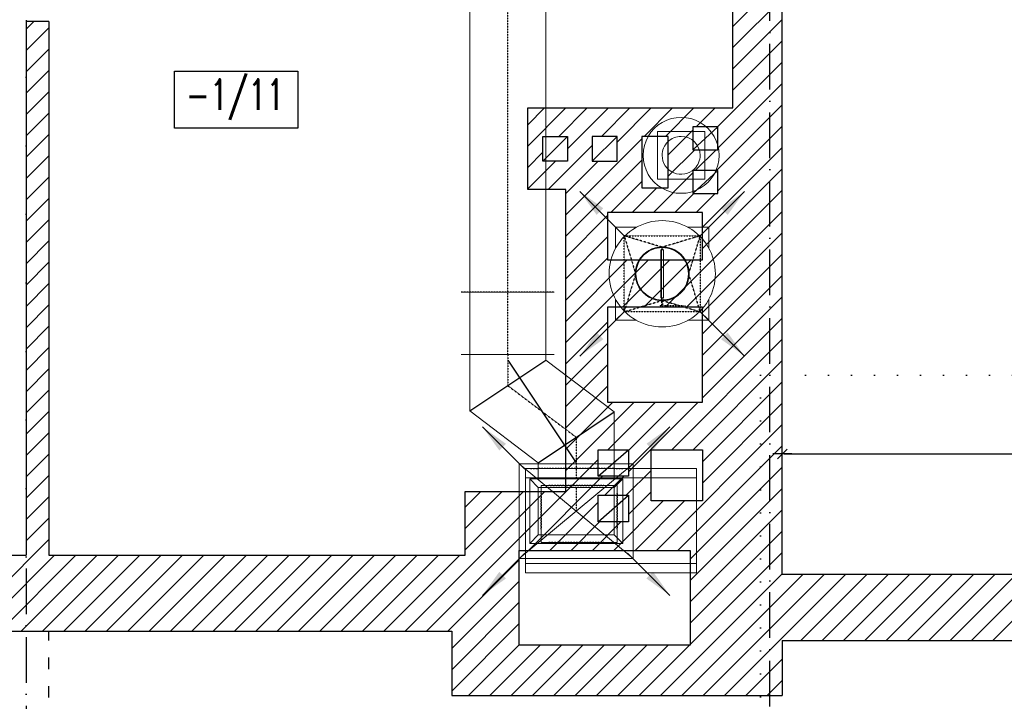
# Model space of a CAD drawing. Header units: millimetres. Extents: x 167273 to 188273, y -125105 to -88145.
# Tile 180 of 210: x 171547 to 172065, y -91840 to -91481. Entities that reach past the tile are written whole.
import ezdxf

# ---------------------------------------------------------------- set-up
doc = ezdxf.new("R2010")
doc.units = ezdxf.units.MM
for name, pattern in [('ACAD_ISO03W100', [30, 12, -18]), ('ACAD_ISO07W100', [3, 0, -3]), ('ACAD_ISO10W100', [18, 12, -3, 0, -3]), ('PW-WM-SZKOŁA PLASTYCZNA 2018-05-30KN wentylacja kuchni$0$DASHED', [0.75, 0.5, -0.25]), ('PW-WM-SZKOŁA PLASTYCZNA 2018-05-30KN wentylacja kuchni$0$WENT_3', [1.6, 0.5, -0.5, 0.1, -0.5])]:
    doc.linetypes.add(name, pattern=pattern)
for name, color, linetype in [('a-op_text', 9, 'Continuous'), ('a-osie', 1, 'ACAD_ISO10W100'), ('a-poziomy', 9, 'Continuous'), ('a-wymiary', 9, 'Continuous'), ('b-przerywana1', 9, 'ACAD_ISO03W100'), ('b-widokowa', 7, 'Continuous'), ('b-ściany', 2, 'Continuous'), ('h-hatch', 8, 'Continuous')]:
    doc.layers.add(name, color=color, linetype=linetype)
for name, color, linetype, lineweight in [('PW-WM-SZKOŁA PLASTYCZNA 2018-05-30KN wentylacja kuchni$0$_WENT-KONSTRUKCJA', 251, 'Continuous', 5), ('PW-WM-SZKOŁA PLASTYCZNA 2018-05-30KN wentylacja kuchni$0$_WENT-WYMIARY', 251, 'Continuous', 5), ('PW-WM-SZKOŁA PLASTYCZNA 2018-05-30KN wentylacja kuchni$0$FLUID-W-1', 251, 'Continuous', 5), ('PW-WM-SZKOŁA PLASTYCZNA 2018-05-30KN wentylacja kuchni$0$FLUID-W-O', 251, 'Continuous', 5), ('PW-WM-SZKOŁA PLASTYCZNA 2018-05-30KN wentylacja kuchni$0$FLUID-W-O-120-ARRGR', 251, 'Continuous', 5), ('PW-WM-SZKOŁA PLASTYCZNA 2018-05-30KN wentylacja kuchni$0$FLUID-W-O-HID', 251, 'Continuous', 5), ('PW-WM-SZKOŁA PLASTYCZNA 2018-05-30KN wentylacja kuchni$0$FLUID-WY-2', 251, 'Continuous', 5), ('PW-WM-SZKOŁA PLASTYCZNA 2018-05-30KN wentylacja kuchni$0$FLUID-WY-2-120-ARRGR', 251, 'Continuous', 5), ('PW-WM-SZKOŁA PLASTYCZNA 2018-05-30KN wentylacja kuchni$0$FLUID-WY-2-HID', 251, 'Continuous', 5), ('PW-WM-SZKOŁA PLASTYCZNA 2018-05-30KN wentylacja kuchni$0$FLUID-WY-2-SYM', 251, 'Continuous', 5)]:
    doc.layers.add(name, color=color, linetype=linetype, lineweight=lineweight)
doc.styles.add('PPAB_100', font='romans.shx', dxfattribs={"width": 0.7, "height": 12})
doc.styles.add('PW-WM-SZKOŁA PLASTYCZNA 2018-05-30KN wentylacja kuchni$0$FDBES', font='simplex.shx')
doc.dimstyles.new('newPPAB_100', dxfattribs={"dimscale": 0, "dimtxt": 16, "dimasz": 1, "dimexe": 10, "dimexo": 10, "dimgap": 5, "dimtad": 1, "dimdec": 0, "dimzin": 0, "dimdsep": 46, "dimtxsty": 'PPAB_100', "dimblk": 'tick_50', "dimcen": 0.09, "dimdle": 5, "dimse1": 1, "dimse2": 1, "dimclrd": 9, "dimclre": 9, "dimclrt": 161, "dimadec": 0, "dimazin": 0, "dimtfac": 1, "dimtdec": 0, "dimtix": 1, "dimtmove": 2, "dimatfit": 0, "dimldrblk": 'tick_50', "dimfxl": 0, "dimtolj": 1, "dimtzin": 0, "dimarcsym": 0})
doc.dimstyles.new('PW-WM-SZKOŁA PLASTYCZNA 2018-05-30KN wentylacja kuchni$0$FDBES', dxfattribs={"dimscale": 50, "dimtxt": 4, "dimasz": 2.5, "dimexe": 0.8, "dimexo": 2, "dimgap": 1, "dimtad": 1, "dimdsep": 46, "dimtxsty": 'PW-WM-SZKOŁA PLASTYCZNA 2018-05-30KN wentylacja kuchni$0$FDBES', "dimcen": 2.5, "dimclrd": 4, "dimclre": 5, "dimadec": 0, "dimazin": 0, "dimtfac": 1, "dimtmove": 0, "dimatfit": 3, "dimfxl": 0, "dimarcsym": 0})

# ---------------------------------------------------------------- blocks, each defined once
blk = doc.blocks.new('*U1089')
at = {"color": 0, "linetype": 'ByBlock', "lineweight": -2}
for p, q in [((0, 245, 245), (0, 200, 200)), ((0, 200, -200), (0, 245, -245)), ((0, -245, -245), (0, -200, -200)), ((0, -245, 245), (0, -200, 200))]:
    blk.add_line(p, q, dxfattribs=at)
at = {"linetype": 'Continuous', "lineweight": -2}
for p, q in [((0, 245, -245), (0, 245, -135.6)), ((0, 245, 135.6), (0, 245, 245)), ((0, 135.6, -245), (0, 245, -245)), ((0, 245, 245), (0, 135.6, 245)), ((0, -245, -245), (0, -135.6, -245)), ((0, -135.6, 245), (0, -245, 245)), ((0, -245, 245), (0, -245, 135.6)), ((0, -245, -135.6), (0, -245, -245))]:
    blk.add_line(p, q, dxfattribs=at)
at = {"linetype": 'Continuous', "lineweight": -3}
for p, q in [((0, 200, 200), (0, 196.9, 199.1)), ((0, 199.1, 196.9), (0, 200, 200)), ((0, 200, -200), (0, 199.1, -196.9)), ((0, 196.9, -199.1), (0, 200, -200)), ((0, 200, 200), (0, 200, 196)), ((0, 200, -196), (0, 200, -200)), ((0, 200, -200), (0, 196, -200)), ((0, 196, 200), (0, 200, 200)), ((0, -196, -200), (0, -200, -200)), ((0, -200, 200), (0, -196, 200)), ((0, -200, -200), (0, -196.9, -199.1)), ((0, -196.9, 199.1), (0, -200, 200)), ((0, -199.1, -196.9), (0, -200, -200)), ((0, -200, 200), (0, -199.1, 196.9)), ((0, -200, -200), (0, -200, -196)), ((0, -200, 196), (0, -200, 200))]:
    blk.add_line(p, q, dxfattribs=at)
at = {"linetype": 'Continuous', "lineweight": -3, "extrusion": (1, 3.7494e-32, -3.06162e-16)}
for major_axis, start_param, end_param in [((0, 0, -140), 0, 1.570796), ((0, 0, -140), 1.570796, 3.141593), ((0, 0, 140), 0, 0.028577), ((0, 0, 140), 1.570796, 3.141593), ((0, 0, 140), 0.028577, 1.570796)]:
    blk.add_ellipse((0, 0), major_axis=major_axis, ratio=1, start_param=start_param, end_param=end_param, dxfattribs=at)
at = {"linetype": 'Continuous', "lineweight": -3, "extrusion": (-1, -3.7494e-32, 3.06162e-16)}
blk.add_ellipse((0, 0), major_axis=(0, 0, -140), ratio=1, start_param=0, end_param=1.570796, dxfattribs=at)
at = {"linetype": 'Continuous', "lineweight": -3, "extrusion": (-1, -2.83277e-16, -2.15479e-31)}
blk.add_ellipse((0, 0), major_axis=(0, -140), ratio=1, start_param=0, end_param=1.54222, dxfattribs=at)
at = {"layer": 'PW-WM-SZKOŁA PLASTYCZNA 2018-05-30KN wentylacja kuchni$0$FLUID-W-O-HID', "linetype": 'PW-WM-SZKOŁA PLASTYCZNA 2018-05-30KN wentylacja kuchni$0$DASHED', "lineweight": -3}
for p, q in [((0, 200, 196), (0, 200, -196)), ((0, 140), (0, 199.1, 196.9)), ((0, 199.1, -196.9), (0, 140)), ((0, 196.9, 199.1), (0, 0, 140)), ((0, 0, -140), (0, 196.9, -199.1)), ((0, 196, -200), (0, -196, -200)), ((0, -196, 200), (0, 196, 200)), ((0, -196.9, -199.1), (0, 0, -140)), ((0, 0, 140), (0, -196.9, 199.1)), ((0, -140), (0, -199.1, -196.9)), ((0, -199.1, 196.9), (0, -140)), ((0, -200, -196), (0, -200, 196))]:
    blk.add_line(p, q, dxfattribs=at)
at = {"layer": 'PW-WM-SZKOŁA PLASTYCZNA 2018-05-30KN wentylacja kuchni$0$FLUID-W-O-HID', "linetype": 'PW-WM-SZKOŁA PLASTYCZNA 2018-05-30KN wentylacja kuchni$0$DASHED', "lineweight": -3, "extrusion": (-1, -3.7494e-32, 3.06162e-16)}
for major_axis, start_param, end_param in [((0, 0, 140), 0, 1.570796), ((0, 0, 140), 0, 1.570796), ((0, 0, 140), 1.570796, 3.141593), ((0, 0, -140), 0, 1.570796), ((0, 0, -140), 3.113016, 3.141593), ((0, 0, -140), 1.570796, 3.113016)]:
    blk.add_ellipse((0, 0), major_axis=major_axis, ratio=1, start_param=start_param, end_param=end_param, dxfattribs=at)
at = {"layer": 'PW-WM-SZKOŁA PLASTYCZNA 2018-05-30KN wentylacja kuchni$0$FLUID-W-O-HID', "linetype": 'PW-WM-SZKOŁA PLASTYCZNA 2018-05-30KN wentylacja kuchni$0$DASHED', "lineweight": -3, "extrusion": (-1, -2.83277e-16, -2.15479e-31)}
blk.add_ellipse((0, 0), major_axis=(0, 140), ratio=1, start_param=0, end_param=1.570796, dxfattribs=at)
at = {"layer": 'PW-WM-SZKOŁA PLASTYCZNA 2018-05-30KN wentylacja kuchni$0$FLUID-W-O-HID', "linetype": 'PW-WM-SZKOŁA PLASTYCZNA 2018-05-30KN wentylacja kuchni$0$DASHED', "lineweight": -3, "extrusion": (-1, -8.97558e-18, 3.14002e-16)}
blk.add_ellipse((0, 0), major_axis=(0, -4, 139.9), ratio=1, start_param=0, end_param=0.028577, dxfattribs=at)
blk = doc.blocks.new('*U1063')
at = {"color": 0, "linetype": 'ByBlock', "lineweight": -2, "extrusion": (1, -1.65613e-47, 1.35233e-31)}
for start_param, end_param in [(1.570796, 4.712389), (4.712389, 7.853982)]:
    blk.add_ellipse((0, 0), major_axis=(0, -280), ratio=1, start_param=start_param, end_param=end_param, dxfattribs=at)
at = {"color": 0, "linetype": 'ByBlock', "lineweight": -2, "extrusion": (1, 3.7494e-32, -3.06162e-16)}
for major_axis, start_param, end_param in [((0, 0, -280), 0, 3.141593), ((0, 0, -140), 0.777087, 3.141593), ((0, 0, -140), 0, 0.777087), ((0, 0, -140), 0, 0.777087), ((0, 0, 280), 0, 3.141593), ((0, 0, 140), 0, 0.777089), ((0, 0, 140), 0.777089, 3.141593)]:
    blk.add_ellipse((0, 0), major_axis=major_axis, ratio=1, start_param=start_param, end_param=end_param, dxfattribs=at)
at = {"color": 0, "linetype": 'ByBlock', "lineweight": -2, "extrusion": (-1, -3.7494e-32, 3.06162e-16)}
for major_axis in [(0, 0, 280), (0, 0, -280)]:
    blk.add_ellipse((0, 0), major_axis=major_axis, ratio=1, start_param=0, end_param=3.141593, dxfattribs=at)
at = {"linetype": 'Continuous', "lineweight": -3, "extrusion": (-1, -3.7494e-32, 3.06162e-16)}
for major_axis, start_param, end_param in [((0, 0, 140), 0, 2.364506), ((0, 0, 140), 2.364506, 3.141593), ((0, 0, -140), 2.364504, 3.141593), ((0, 0, -140), 0, 2.364504)]:
    blk.add_ellipse((0, 0), major_axis=major_axis, ratio=1, start_param=start_param, end_param=end_param, dxfattribs=at)
at = {"color": 0, "linetype": 'ByBlock', "lineweight": -2, "extrusion": (-1, -2.92344e-16, 2.97244e-16)}
for start_param, end_param in [(0, 0.777087), (0.777087, 3.141591)]:
    blk.add_ellipse((0, 0), major_axis=(0, 98.2, -99.8), ratio=1, start_param=start_param, end_param=end_param, dxfattribs=at)
at = {"color": 0, "linetype": 'ByBlock', "lineweight": -2, "extrusion": (1, 3.22956e-16, -2.67136e-16)}
blk.add_ellipse((0, 0), major_axis=(0, -98.2, 99.8), ratio=1, start_param=0, end_param=2.364504, dxfattribs=at)
blk = doc.blocks.new('*U1062')
at = {"color": 0, "linetype": 'ByBlock', "lineweight": -2, "extrusion": (1, -1.41556e-28, 2.83277e-16)}
blk.add_ellipse((0, 0), major_axis=(0, 0, -200), ratio=1, start_param=0, end_param=3.141593, dxfattribs=at)
at = {"color": 0, "linetype": 'ByBlock', "lineweight": -2, "extrusion": (-1, 1.15146e-31, -2.83277e-16)}
for major_axis in [(0, 0, 200), (0, 0, -200)]:
    blk.add_ellipse((0, 0), major_axis=major_axis, ratio=1, start_param=0, end_param=3.141593, dxfattribs=at)
at = {"color": 0, "linetype": 'ByBlock', "lineweight": -2, "extrusion": (1, -2.82807e-28, 2.83277e-16)}
for start_param, end_param in [(1.570796, 2.347884), (0, 1.570796), (0, 1.570796), (1.570796, 2.347884), (2.347884, 3.141593)]:
    blk.add_ellipse((0, 0), major_axis=(0, 0, -100), ratio=1, start_param=start_param, end_param=end_param, dxfattribs=at)
at = {"color": 0, "linetype": 'ByBlock', "lineweight": -2, "extrusion": (-1, -2.83277e-16, -2.04827e-32)}
for start_param, end_param in [(0, 1.570796), (1.570796, 2.364504)]:
    blk.add_ellipse((0, 0), major_axis=(0, 100), ratio=1, start_param=start_param, end_param=end_param, dxfattribs=at)
at = {"color": 0, "linetype": 'ByBlock', "lineweight": -2, "extrusion": (-1, -2.85612e-16, -2.80903e-16)}
blk.add_ellipse((0, 0), major_axis=(0, 71.3, 70.1), ratio=1, start_param=0, end_param=0.777087, dxfattribs=at)
at = {"color": 0, "linetype": 'ByBlock', "lineweight": -2, "extrusion": (1, 2.54999e-16, 3.12029e-16)}
blk.add_ellipse((0, 0), major_axis=(0, -71.3, -70.1), ratio=1, start_param=0, end_param=0.793707, dxfattribs=at)
at = {"color": 0, "linetype": 'ByBlock', "lineweight": -2, "extrusion": (1, 1.41294e-28, 2.83277e-16)}
blk.add_ellipse((0, 0), major_axis=(0, 0, 200), ratio=1, start_param=0, end_param=3.141593, dxfattribs=at)
at = {"color": 0, "linetype": 'ByBlock', "lineweight": -2, "extrusion": (1, 2.8264e-28, 2.83277e-16)}
for start_param, end_param in [(0, 2.347885), (2.347885, 3.141593)]:
    blk.add_ellipse((0, 0), major_axis=(0, 0, 100), ratio=1, start_param=start_param, end_param=end_param, dxfattribs=at)
blk = doc.blocks.new('*U1121')
at = {"color": 0, "linetype": 'ByBlock', "lineweight": -2, "extrusion": (-1, -1.83697e-16, -1.83697e-16)}
blk.add_circle((0, 0), 0.05, dxfattribs=at)
blk = doc.blocks.new('*U1122')
at = {"color": 0, "linetype": 'ByBlock', "lineweight": -2, "extrusion": (1, 2.83277e-16, 2.83277e-16)}
blk.add_circle((0, 0), 0.05, dxfattribs=at)
blk = doc.blocks.new('*U1084')
at = {"color": 0, "linetype": 'ByBlock', "lineweight": -2}
for p, q in [((-300, 0, 250), (0, 0)), ((0, 0), (-300, 0, -250)), ((-300, 0, -250), (-300, 0, 250)), ((300, 0, -250), (-300, 0, -250)), ((-300, 0, 250), (300, 0, 250)), ((300, 0, -250), (0, 0)), ((300, 0, 250), (0, 0)), ((300, 0, 250), (300, 0, -250))]:
    blk.add_line(p, q, dxfattribs=at)
at = {"linetype": 'PW-WM-SZKOŁA PLASTYCZNA 2018-05-30KN wentylacja kuchni$0$DASHED', "lineweight": -3}
for p, q in [((-185, 0, -95), (-185, 0, 95)), ((-185, 0, -95), (-185, 0, 95)), ((-185, 0, -95), (-185, 0, 95)), ((-185, 0, 95), (-185, 0, -95)), ((145, 0, 165), (-145, 0, 165)), ((145, 0, 165), (-145, 0, 165)), ((145, 0, 165), (-145, 0, 165)), ((-145, 0, 165), (145, 0, 165)), ((145, 0, -135), (-145, 0, -135)), ((145, 0, -135), (-145, 0, -135)), ((145, 0, -135), (-145, 0, -135)), ((-145, 0, -135), (145, 0, -135)), ((215, 0, -95), (215, 0, 95)), ((215, 0, -95), (215, 0, 95)), ((215, 0, -95), (215, 0, 95)), ((215, 0, 95), (215, 0, -95))]:
    blk.add_line(p, q, dxfattribs=at)
blk = doc.blocks.new('*U1125')
at = {"linetype": 'Continuous', "lineweight": -2}
for p, q in [((0, 245, 245), (0, 135.6, 245)), ((0, 245, -245), (0, 245, -135.6)), ((0, 245, 135.6), (0, 245, 245)), ((0, -135.6, 245), (0, -245, 245))]:
    blk.add_line(p, q, dxfattribs=at)
blk = doc.blocks.new('*U1126')
at = {"linetype": 'Continuous', "lineweight": -3, "extrusion": (1, -2.25389e-32, 1.83697e-16)}
for major_axis in [(0, 0, -140), (0, 0, 140)]:
    blk.add_ellipse((0, 0), major_axis=major_axis, ratio=1, start_param=0, end_param=3.141593, dxfattribs=at)
at = {"linetype": 'Continuous', "lineweight": -3, "extrusion": (-1, 2.25389e-32, -1.83697e-16)}
for major_axis in [(0, 0, 140), (0, 0, -140)]:
    blk.add_ellipse((0, 0), major_axis=major_axis, ratio=1, start_param=0, end_param=3.141593, dxfattribs=at)
blk = doc.blocks.new('*U1127')
at = {"linetype": 'Continuous', "lineweight": -3, "extrusion": (1, -4.50778e-32, -1.83697e-16)}
for major_axis in [(0, 0, -140), (0, 0, 140)]:
    blk.add_ellipse((0, 0), major_axis=major_axis, ratio=1, start_param=0, end_param=3.141593, dxfattribs=at)
at = {"linetype": 'Continuous', "lineweight": -3, "extrusion": (-1, 4.50778e-32, 1.83697e-16)}
for major_axis in [(0, 0, 140), (0, 0, -140)]:
    blk.add_ellipse((0, 0), major_axis=major_axis, ratio=1, start_param=0, end_param=3.141593, dxfattribs=at)
blk = doc.blocks.new('*U1128')
at = {"color": 0, "linetype": 'ByBlock', "lineweight": -2}
for p, q in [((0, 7, -126), (0, 7)), ((0, 7), (0, 7, 126)), ((0, -7, -126), (0, 7, -126)), ((0, 7, 126), (0, -7, 126)), ((0, 0, -132), (0, 4, -132)), ((0, 4, -132), (0, 4, 139.9)), ((0, -4, -132), (0, 0, -132)), ((0, -4, 139.9), (0, -4, 126)), ((0, -4, -126), (0, -4, -132)), ((0, -7), (0, -7, -126)), ((0, -7, 126), (0, -7))]:
    blk.add_line(p, q, dxfattribs=at)
at = {"linetype": 'Continuous', "lineweight": -3, "extrusion": (1, -4.50778e-32, -1.83697e-16)}
for major_axis in [(0, 0, -140), (0, 0, 140)]:
    blk.add_ellipse((0, 0), major_axis=major_axis, ratio=1, start_param=0, end_param=3.141593, dxfattribs=at)
at = {"linetype": 'Continuous', "lineweight": -3, "extrusion": (-1, 4.50778e-32, 1.83697e-16)}
for major_axis in [(0, 0, 140), (0, 0, -140)]:
    blk.add_ellipse((0, 0), major_axis=major_axis, ratio=1, start_param=0, end_param=3.141593, dxfattribs=at)
at = {"layer": 'PW-WM-SZKOŁA PLASTYCZNA 2018-05-30KN wentylacja kuchni$0$FLUID-W-O-HID', "linetype": 'PW-WM-SZKOŁA PLASTYCZNA 2018-05-30KN wentylacja kuchni$0$DASHED', "lineweight": -3}
for p, q in [((0, -4.2, 168), (0, 15.6, 168)), ((0, 4, 173.6), (0, 0, 173.6)), ((0, 4, 139.9), (0, 4, 173.6)), ((0, 0, 173.6), (0, -4, 173.6)), ((0, -4, 173.6), (0, -4, 139.9)), ((0, -103.2, 168), (0, -4.2, 168)), ((0, -103.2, 168), (0, -123, 168))]:
    blk.add_line(p, q, dxfattribs=at)
blk = doc.blocks.new('*U1129')
at = {"linetype": 'Continuous', "lineweight": -3, "extrusion": (1, -2.25389e-32, 1.83697e-16)}
for major_axis in [(0, 0, -140), (0, 0, 140)]:
    blk.add_ellipse((0, 0), major_axis=major_axis, ratio=1, start_param=0, end_param=3.141593, dxfattribs=at)
at = {"linetype": 'Continuous', "lineweight": -2, "extrusion": (-1, 2.25389e-32, -1.83697e-16)}
blk.add_ellipse((0, 0), major_axis=(0, 0, 140), ratio=1, start_param=0, end_param=3.141593, dxfattribs=at)
blk = doc.blocks.new('*U1093')
at = {"linetype": 'Continuous', "lineweight": -2}
for p, q in [((-164, 245), (-164, 200)), ((164, 245), (164, 200)), ((-164, 200), (-164, -200)), ((164, 200), (164, -200)), ((-164, -200), (-164, -245)), ((164, -200), (164, -245))]:
    blk.add_line(p, q, dxfattribs=at)
at = {"color": 0, "linetype": 'ByBlock', "lineweight": -2}
for p, q in [((164, 200), (-164, 200)), ((-164, -200), (164, -200))]:
    blk.add_line(p, q, dxfattribs=at)
at = {"layer": 'PW-WM-SZKOŁA PLASTYCZNA 2018-05-30KN wentylacja kuchni$0$FLUID-WY-2-SYM', "linetype": 'PW-WM-SZKOŁA PLASTYCZNA 2018-05-30KN wentylacja kuchni$0$WENT_3', "lineweight": -3}
for q in [(164, 0), (-163.9, 0)]:
    blk.add_line((-164, 0), q, dxfattribs=at)
blk = doc.blocks.new('*U1111')
at = {"linetype": 'Continuous', "lineweight": -2}
for p, q in [((300, 606), (300, 561)), ((300, 561), (300, 161)), ((-300, 245), (-300, 200)), ((-300, 200), (-300, -200)), ((300, 161), (300, 116)), ((-300, -200), (-300, -245))]:
    blk.add_line(p, q, dxfattribs=at)
at = {"color": 0, "linetype": 'ByBlock', "lineweight": -2}
for p, q in [((2.6, 561), (-270, 200)), ((300, 561), (2.6, 561)), ((-270, 200), (-300, 200)), ((-2.6, -200), (270, 161)), ((270, 161), (300, 161)), ((-300, -200), (-2.6, -200))]:
    blk.add_line(p, q, dxfattribs=at)
at = {"linetype": 'Continuous', "lineweight": -3}
for p, q in [((270, 161), (2.6, 561)), ((-270, 0), (270, 361)), ((-2.6, -200), (-270, 200))]:
    blk.add_line(p, q, dxfattribs=at)
at = {"layer": 'PW-WM-SZKOŁA PLASTYCZNA 2018-05-30KN wentylacja kuchni$0$FLUID-WY-2-SYM', "linetype": 'PW-WM-SZKOŁA PLASTYCZNA 2018-05-30KN wentylacja kuchni$0$WENT_3', "lineweight": -3}
for p, q in [((-136.3, 0), (136.3, 361)), ((136.3, 361), (300, 361)), ((-300, 0), (-136.3, 0)), ((-300, 0), (-299.9, 0))]:
    blk.add_line(p, q, dxfattribs=at)
blk = doc.blocks.new('*U1083')
at = {"color": 0, "linetype": 'ByBlock', "lineweight": -2}
for p, q in [((750, 200), (-750, 200)), ((-750, -200), (750, -200))]:
    blk.add_line(p, q, dxfattribs=at)
at = {"layer": 'PW-WM-SZKOŁA PLASTYCZNA 2018-05-30KN wentylacja kuchni$0$FLUID-WY-2-HID', "linetype": 'PW-WM-SZKOŁA PLASTYCZNA 2018-05-30KN wentylacja kuchni$0$DASHED', "lineweight": -3}
for p, q in [((-750, 200), (-750, 245)), ((750, 200), (750, 245)), ((-750, -200), (-750, 200)), ((-750, -245), (-750, -200)), ((750, -245), (750, -200))]:
    blk.add_line(p, q, dxfattribs=at)
at = {"layer": 'PW-WM-SZKOŁA PLASTYCZNA 2018-05-30KN wentylacja kuchni$0$FLUID-WY-2-SYM', "linetype": 'PW-WM-SZKOŁA PLASTYCZNA 2018-05-30KN wentylacja kuchni$0$WENT_3', "lineweight": -3}
blk.add_line((-750, 0), (750, 0), dxfattribs=at)
blk = doc.blocks.new('*U1112')
at = {"linetype": 'Continuous', "lineweight": -2}
for p, q in [((0, 195, -245), (0, 195, 245)), ((0, -145, -245), (0, 195, -245))]:
    blk.add_line(p, q, dxfattribs=at)
at = {"color": 0, "linetype": 'ByBlock', "lineweight": -2}
for p, q in [((0, -100, 200), (0, 150, 200)), ((0, -100, 200), (0, -100, -200)), ((0, -150, -200), (0, -145, -200)), ((0, -150, 200), (0, -145, 200)), ((0, -200, 200), (0, -150, 200)), ((0, -150, -200), (0, -200, -200))]:
    blk.add_line(p, q, dxfattribs=at)
at = {"layer": 'PW-WM-SZKOŁA PLASTYCZNA 2018-05-30KN wentylacja kuchni$0$FLUID-WY-2-HID', "linetype": 'PW-WM-SZKOŁA PLASTYCZNA 2018-05-30KN wentylacja kuchni$0$DASHED', "lineweight": -3}
for p, q in [((0, -200, 200), (0, -200, 245)), ((0, -200, 200), (0, -200, -200)), ((0, -200, -245), (0, -200, -200))]:
    blk.add_line(p, q, dxfattribs=at)
at = {"layer": 'PW-WM-SZKOŁA PLASTYCZNA 2018-05-30KN wentylacja kuchni$0$FLUID-WY-2-SYM', "linetype": 'PW-WM-SZKOŁA PLASTYCZNA 2018-05-30KN wentylacja kuchni$0$WENT_3', "lineweight": -3}
for p, q in [((0, -100), (0, 25)), ((0, -100), (0, 25)), ((0, -150), (0, -145)), ((0, -150), (0, -145)), ((0, -200), (0, -150)), ((0, -190), (0, -150))]:
    blk.add_line(p, q, dxfattribs=at)
blk = doc.blocks.new('*U1113')
at = {"linetype": 'Continuous', "lineweight": -2}
for p, q in [((0, 245, 170), (0, -245, 170)), ((0, -245, 170), (0, -245, -170))]:
    blk.add_line(p, q, dxfattribs=at)
blk = doc.blocks.new('*U1114')
at = {"linetype": 'Continuous', "lineweight": -2}
for p, q in [((0, 245, 170), (0, -245, 170)), ((0, -245, 170), (0, -245, -170))]:
    blk.add_line(p, q, dxfattribs=at)
blk = doc.blocks.new('*U1115')
at = {"linetype": 'Continuous', "lineweight": -2}
for p, q in [((0, 245, 170), (0, -245, 170)), ((0, -245, 170), (0, -245, -170))]:
    blk.add_line(p, q, dxfattribs=at)
blk = doc.blocks.new('*U1116')
at = {"linetype": 'Continuous', "lineweight": -2}
for p, q in [((0, 245, 170), (0, -245, 170)), ((0, -245, 170), (0, -245, -170))]:
    blk.add_line(p, q, dxfattribs=at)
blk = doc.blocks.new('*U1117')
at = {"linetype": 'Continuous', "lineweight": -2}
for p, q in [((0, 245, 170), (0, -245, 170)), ((0, -245, 170), (0, -245, -170))]:
    blk.add_line(p, q, dxfattribs=at)
blk = doc.blocks.new('*U1118')
at = {"linetype": 'Continuous', "lineweight": -2}
for p, q in [((0, 245, 170), (0, -245, 170)), ((0, -245, 170), (0, -245, -170))]:
    blk.add_line(p, q, dxfattribs=at)
blk = doc.blocks.new('*U1119')
at = {"linetype": 'Continuous', "lineweight": -2}
for p, q in [((0, 245, 170), (0, -245, 170)), ((0, -245, 170), (0, -245, -170))]:
    blk.add_line(p, q, dxfattribs=at)
at = {"color": 0, "linetype": 'ByBlock', "lineweight": -2}
for p, q in [((0, 200, 125), (0, 200, -125)), ((0, 200, -125), (0, -200, -125))]:
    blk.add_line(p, q, dxfattribs=at)
blk = doc.blocks.new('*U1120')
at = {"color": 0, "linetype": 'ByBlock', "lineweight": -2}
for p, q in [((0, 200, 125), (0, 245, 170)), ((0, 245, -170), (0, 200, -125)), ((0, -200, 125), (0, 200, 125)), ((0, 200, 125), (0, 200, -125)), ((0, 200, -125), (0, -200, -125)), ((0, -245, 170), (0, -200, 125)), ((0, -200, -125), (0, -200, 125)), ((0, -245, -170), (0, -200, -125))]:
    blk.add_line(p, q, dxfattribs=at)
at = {"linetype": 'Continuous', "lineweight": -2}
for p, q in [((0, 245, 170), (0, -245, 170)), ((0, 245, -170), (0, 245, 170)), ((0, -245, -170), (0, 245, -170)), ((0, -245, 170), (0, -245, -170))]:
    blk.add_line(p, q, dxfattribs=at)
blk = doc.blocks.new('tick_50')
at = {"color": 9, "ltscale": 20}
for p, q in [((0, 10), (0, -10)), ((-5, 0), (5, 0))]:
    blk.add_line(p, q, dxfattribs=at)
at = {"color": 0}
blk.add_line((2.5, 2.5), (-2.5, -2.5), dxfattribs=at)
blk = doc.blocks.new('*U1064')
blk.add_leader([(-22.27, 22.27), (0, 0)], dimstyle='PW-WM-SZKOŁA PLASTYCZNA 2018-05-30KN wentylacja kuchni$0$FDBES', override={"dimscale": 6, "dimclrd": 256})
blk = doc.blocks.new('*U1065')
blk.add_leader([(-22.27, -22.27), (0, 0)], dimstyle='PW-WM-SZKOŁA PLASTYCZNA 2018-05-30KN wentylacja kuchni$0$FDBES', override={"dimscale": 6, "dimclrd": 256})
blk = doc.blocks.new('*U1066')
blk.add_leader([(22.27, 22.27), (0, 0)], dimstyle='PW-WM-SZKOŁA PLASTYCZNA 2018-05-30KN wentylacja kuchni$0$FDBES', override={"dimscale": 6, "dimclrd": 256})
blk = doc.blocks.new('*U1067')
blk.add_leader([(22.27, -22.27), (0, 0)], dimstyle='PW-WM-SZKOŁA PLASTYCZNA 2018-05-30KN wentylacja kuchni$0$FDBES', override={"dimscale": 6, "dimclrd": 256})
blk = doc.blocks.new('*U1085')
blk.add_leader([(-22.27, -22.27), (0, 0)], dimstyle='PW-WM-SZKOŁA PLASTYCZNA 2018-05-30KN wentylacja kuchni$0$FDBES', override={"dimscale": 6, "dimclrd": 256})
blk = doc.blocks.new('*U1086')
blk.add_leader([(22.27, -22.27), (0, 0)], dimstyle='PW-WM-SZKOŁA PLASTYCZNA 2018-05-30KN wentylacja kuchni$0$FDBES', override={"dimscale": 6, "dimclrd": 256})
blk = doc.blocks.new('*U1087')
blk.add_leader([(-22.27, 22.27), (0, 0)], dimstyle='PW-WM-SZKOŁA PLASTYCZNA 2018-05-30KN wentylacja kuchni$0$FDBES', override={"dimscale": 6, "dimclrd": 256})
blk = doc.blocks.new('*U1088')
blk.add_leader([(22.27, 22.27), (0, 0)], dimstyle='PW-WM-SZKOŁA PLASTYCZNA 2018-05-30KN wentylacja kuchni$0$FDBES', override={"dimscale": 6, "dimclrd": 256})

msp = doc.modelspace()

# ---------------------------------------------------------------- hatches: boundary and pattern name
at = {"layer": 'h-hatch'}
h = msp.add_hatch(dxfattribs=at)
h.set_pattern_fill('ANSI31', color=256, scale=2.5, style=0)
h.set_pattern_definition([(45, (0, -5000), (-5.61266008, 5.61266008), [])])
h.paths.add_polyline_path([(172583.44, -91772.89), (171948.44, -91772.89), (171948.44, -91348.89), (171922.44, -91348.89), (171922.44, -91387.89), (171550.44, -91387.89), (171550.44, -91399.89), (171922.44, -91399.89), (171922.44, -91527.39), (171814.44, -91527.39), (171814.44, -91570.39), (171834.44, -91570.39), (171834.44, -91729.39), (171781.44, -91729.39), (171781.44, -91762.89), (171562.44, -91762.89), (171562.44, -91481.89), (171550.44, -91481.89), (171550.44, -91762.89), (171518.44, -91762.89), (171518.44, -91802.89), (171774.44, -91802.89), (171774.44, -91836.89), (171948.44, -91836.89), (171948.44, -91807.89), (172583.44, -91807.89)])
h.paths.add_polyline_path([(171899.94, -91810.39), (171809.94, -91810.39), (171809.94, -91760.39), (171899.94, -91760.39)], flags=16)
h.paths.add_polyline_path([(171906.44, -91734.39), (171879.44, -91734.39), (171879.44, -91707.39), (171906.44, -91707.39)], flags=16)
h.paths.add_polyline_path([(171867.44, -91745.39), (171851.44, -91745.39), (171851.44, -91731.39), (171867.44, -91731.39)], flags=16)
h.paths.add_polyline_path([(171867.44, -91721.39), (171851.44, -91721.39), (171851.44, -91707.39), (171867.44, -91707.39)], flags=16)
h.paths.add_polyline_path([(171906.44, -91682.39), (171856.44, -91682.39), (171856.44, -91632.39), (171906.44, -91632.39)], flags=16)
h.paths.add_polyline_path([(171906.44, -91607.39), (171856.44, -91607.39), (171856.44, -91582.39), (171906.44, -91582.39)], flags=16)
h.paths.add_polyline_path([(171914.44, -91572.39), (171901.44, -91572.39), (171901.44, -91560.39), (171914.44, -91560.39)], flags=16)
h.paths.add_polyline_path([(171888.44, -91569.39), (171874.44, -91569.39), (171874.44, -91542.39), (171888.44, -91542.39)], flags=16)
h.paths.add_polyline_path([(171914.44, -91549.39), (171901.44, -91549.39), (171901.44, -91537.39), (171914.44, -91537.39)], flags=16)
h.paths.add_polyline_path([(171861.44, -91555.39), (171848.44, -91555.39), (171848.44, -91542.39), (171861.44, -91542.39)], flags=16)
h.paths.add_polyline_path([(171835.44, -91555.39), (171822.44, -91555.39), (171822.44, -91542.39), (171835.44, -91542.39)], flags=16)

# ---------------------------------------------------------------- linework, layer by layer
at = {"layer": 'a-op_text', "ltscale": 0.5}
msp.add_lwpolyline([(171628.49, -91538.06), (171628.49, -91508.06), (171693.49, -91508.06), (171693.49, -91538.06)], close=True, dxfattribs=at)
at = {"layer": 'a-osie', "ltscale": 2}
for p, q in [((171550.44, -91011.89), (171550.44, -92311.89)), ((171941.94, -92311.89), (171941.94, -91011.89))]:
    msp.add_line(p, q, dxfattribs=at)
at = {"layer": 'a-poziomy', "linetype": 'ACAD_ISO07W100', "ltscale": 4}
msp.add_lwpolyline([(179426.44, -91668.05), (171936.94, -91668.05), (171936.94, -91957.57), (170836.98, -91957.57)], dxfattribs=at)
at = {"layer": 'b-przerywana1', "ltscale": 0.5}
msp.add_line((171562.44, -91882.89), (171562.44, -91802.89), dxfattribs=at)
at = {"layer": 'b-widokowa'}
for p, q in [((171901.44, -91549.39), (171914.44, -91537.39)), ((171822.44, -91555.39), (171835.44, -91542.39)), ((171848.44, -91555.39), (171861.44, -91542.39)), ((171901.44, -91572.39), (171914.44, -91560.39)), ((171851.44, -91721.39), (171867.44, -91707.39)), ((171851.44, -91745.39), (171867.44, -91731.39))]:
    msp.add_line(p, q, dxfattribs=at)
at = {"layer": 'b-ściany'}
for p, q in [((171948.44, -91772.89), (171948.44, -91348.89)), ((171922.44, -91527.39), (171922.44, -91399.89)), ((171550.44, -91481.89), (171550.44, -91762.89)), ((171562.44, -91481.89), (171550.44, -91481.89)), ((171562.44, -91481.89), (171562.44, -91762.89)), ((171814.44, -91570.39), (171814.44, -91527.39)), ((171814.44, -91527.39), (171922.44, -91527.39)), ((171834.44, -91570.39), (171814.44, -91570.39)), ((171834.44, -91729.39), (171834.44, -91570.39)), ((171781.44, -91762.89), (171781.44, -91729.39)), ((171781.44, -91729.39), (171834.44, -91729.39)), ((171518.44, -91762.89), (171550.44, -91762.89)), ((171562.44, -91762.89), (171781.44, -91762.89)), ((171948.44, -91772.89), (172583.44, -91772.89)), ((171518.44, -91802.89), (171774.44, -91802.89)), ((171774.44, -91802.89), (171774.44, -91836.89)), ((171948.44, -91807.89), (171948.44, -91836.89)), ((171948.44, -91807.89), (172583.44, -91807.89)), ((171774.44, -91836.89), (171948.44, -91836.89))]:
    msp.add_line(p, q, dxfattribs=at)
for points in [[(171901.44, -91549.39), (171914.44, -91549.39), (171914.44, -91537.39), (171901.44, -91537.39)], [(171822.44, -91542.39), (171835.44, -91542.39), (171835.44, -91555.39), (171822.44, -91555.39)], [(171848.44, -91555.39), (171861.44, -91555.39), (171861.44, -91542.39), (171848.44, -91542.39)], [(171888.44, -91542.39), (171874.44, -91542.39), (171874.44, -91569.39), (171888.44, -91569.39)], [(171901.44, -91572.39), (171914.44, -91572.39), (171914.44, -91560.39), (171901.44, -91560.39)], [(171856.44, -91607.39), (171906.44, -91607.39), (171906.44, -91582.39), (171856.44, -91582.39)], [(171856.44, -91682.39), (171906.44, -91682.39), (171906.44, -91632.39), (171856.44, -91632.39)], [(171867.44, -91721.39), (171851.44, -91721.39), (171851.44, -91707.39), (171867.44, -91707.39)], [(171906.44, -91734.39), (171879.44, -91734.39), (171879.44, -91707.39), (171906.44, -91707.39)], [(171867.44, -91745.39), (171851.44, -91745.39), (171851.44, -91731.39), (171867.44, -91731.39)], [(171809.94, -91760.39), (171899.94, -91760.39), (171899.94, -91810.39), (171809.94, -91810.39)]]:
    msp.add_lwpolyline(points, close=True, dxfattribs=at)
at = {"layer": 'PW-WM-SZKOŁA PLASTYCZNA 2018-05-30KN wentylacja kuchni$0$_WENT-KONSTRUKCJA'}
msp.add_lwpolyline([(171813.23, -91717.24), (171903.23, -91717.24), (171903.23, -91767.24), (171813.23, -91767.24)], close=True, dxfattribs=at)
at = {"layer": 'PW-WM-SZKOŁA PLASTYCZNA 2018-05-30KN wentylacja kuchni$0$_WENT-WYMIARY'}
for points in [[(171813.23, -91717.24), (171903.23, -91717.24), (171903.23, -91767.24), (171813.23, -91767.24)], [(171813.27, -91722.24), (171903.27, -91722.24), (171903.27, -91772.24), (171813.27, -91772.24)]]:
    msp.add_lwpolyline(points, close=True, dxfattribs=at)
at = {"layer": 'PW-WM-SZKOŁA PLASTYCZNA 2018-05-30KN wentylacja kuchni$0$FLUID-W-1', "linetype": 'Continuous'}
msp.add_lwpolyline([(171882.7, -91539.87), (171907.7, -91539.87), (171907.7, -91564.87), (171882.7, -91564.87)], close=True, dxfattribs=at)
at = {"layer": 'PW-WM-SZKOŁA PLASTYCZNA 2018-05-30KN wentylacja kuchni$0$FLUID-WY-2', "linetype": 'Continuous'}
msp.add_lwpolyline([(171821.45, -91726.24), (171861.45, -91726.24), (171861.45, -91756.24), (171821.45, -91756.24)], close=True, dxfattribs=at)

# ---------------------------------------------------------------- block references
at = {"layer": 'PW-WM-SZKOŁA PLASTYCZNA 2018-05-30KN wentylacja kuchni$0$FLUID-W-1', "linetype": 'Continuous', "extrusion": (-1, 1.83697e-16, 2.83277e-16), "xscale": 0.1, "yscale": 0.1, "zscale": 0.1000000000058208, "rotation": 90}
msp.add_blockref('*U1062', (91552.37, 1239.34, -171895.2), dxfattribs=at)
at = {"layer": 'PW-WM-SZKOŁA PLASTYCZNA 2018-05-30KN wentylacja kuchni$0$FLUID-W-O', "linetype": 'Continuous', "extrusion": (-1.22465e-16, -1, -3.06162e-16), "xscale": 0.1, "yscale": 0.1, "zscale": 0.1000000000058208, "rotation": 90}
for name, p in [('*U1063', (171885.23, 1279.6, 91614.74)), ('*U1089', (171885.23, 1236, 91614.74))]:
    msp.add_blockref(name, p, dxfattribs=at)
at = {"layer": 'PW-WM-SZKOŁA PLASTYCZNA 2018-05-30KN wentylacja kuchni$0$FLUID-W-O', "linetype": 'Continuous', "extrusion": (0, -1, -1.83697e-16), "xscale": 0.1, "yscale": 0.1, "zscale": 0.1000000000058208}
for name, p, rotation in [('*U1125', (171885.23, 1221.45, 91614.74), 90), ('*U1126', (171885.23, 1247.5, 91614.74), 270), ('*U1127', (171885.23, 1252.5, 91614.74), 90), ('*U1128', (171885.23, 1262.8, 91614.74), 90), ('*U1129', (171885.23, 1275.1, 91614.74), 270)]:
    msp.add_blockref(name, p, dxfattribs=dict(at, rotation=rotation))
at = {"layer": 'PW-WM-SZKOŁA PLASTYCZNA 2018-05-30KN wentylacja kuchni$0$FLUID-W-O-120-ARRGR', "rotation": 90}
for name, p in [('*U1066', (171864.15, -91593.67, 1290.6)), ('*U1067', (171906.3, -91593.67, 1290.6)), ('*U1064', (171864.15, -91635.81, 1290.6)), ('*U1065', (171906.3, -91635.81, 1290.6))]:
    msp.add_blockref(name, p, dxfattribs=at)
at = {"layer": 'PW-WM-SZKOŁA PLASTYCZNA 2018-05-30KN wentylacja kuchni$0$FLUID-WY-2', "linetype": 'Continuous', "xscale": 0.1000000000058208, "yscale": 0.1000000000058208, "zscale": 0.1}
for name, p, rotation in [('*U1083', (171803.9, -91549.45, -75.25), 90), ('*U1093', (171803.9, -91640.85, -75.25), 90), ('*U1111', (171803.9, -91687.24, -75.25), 270)]:
    msp.add_blockref(name, p, dxfattribs=dict(at, rotation=rotation))
at = {"layer": 'PW-WM-SZKOŁA PLASTYCZNA 2018-05-30KN wentylacja kuchni$0$FLUID-WY-2', "linetype": 'Continuous', "extrusion": (-2.83277e-16, -1, -3.82857e-16), "xscale": 0.1000000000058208, "yscale": 0.1, "zscale": 0.1000000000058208}
msp.add_blockref('*U1084', (171839.95, 1175, 91739.74), dxfattribs=at)
at = {"layer": 'PW-WM-SZKOŁA PLASTYCZNA 2018-05-30KN wentylacja kuchni$0$FLUID-WY-2', "linetype": 'Continuous', "extrusion": (1, 1.22465e-16, -6.12323e-17), "xscale": 0.1, "yscale": 0.1, "zscale": 0.1000000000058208, "rotation": 90}
msp.add_blockref('*U1112', (-91737.24, -72.75, 171840), dxfattribs=at)
at = {"layer": 'PW-WM-SZKOŁA PLASTYCZNA 2018-05-30KN wentylacja kuchni$0$FLUID-WY-2', "linetype": 'Continuous', "extrusion": (0, -1, -1.83697e-16), "xscale": 0.1, "yscale": 0.1, "zscale": 0.1000000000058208, "rotation": 270}
for name, p in [('*U1113', (171840, 22.25, 91739.74)), ('*U1114', (171840, 172.25, 91739.74)), ('*U1115', (171840, 322.25, 91739.74)), ('*U1116', (171840, 472.25, 91739.74)), ('*U1117', (171840, 622.25, 91739.74)), ('*U1118', (171840, 772.25, 91739.74)), ('*U1119', (171840, 922.25, 91739.74)), ('*U1120', (171840, 1067, 91739.74)), ('*U1121', (171839.95, 1085.25, 91739.74))]:
    msp.add_blockref(name, p, dxfattribs=at)
at = {"layer": 'PW-WM-SZKOŁA PLASTYCZNA 2018-05-30KN wentylacja kuchni$0$FLUID-WY-2', "linetype": 'Continuous', "extrusion": (-1, 1.83697e-16, 2.83277e-16), "xscale": 0.1, "yscale": 0.1, "zscale": 0.1000000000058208, "rotation": 90}
msp.add_blockref('*U1122', (91739.74, 1165, -171839.95), dxfattribs=at)
at = {"layer": 'PW-WM-SZKOŁA PLASTYCZNA 2018-05-30KN wentylacja kuchni$0$FLUID-WY-2-120-ARRGR'}
for name, p in [('*U1087', (171812.88, -91717.67, 1265)), ('*U1088', (171867.03, -91717.67, 1265)), ('*U1085', (171812.88, -91761.81, 1265)), ('*U1086', (171867.03, -91761.81, 1265))]:
    msp.add_blockref(name, p, dxfattribs=at)

# ---------------------------------------------------------------- texts
at = {"layer": 'a-op_text', "ltscale": 0.5, "insert": (171660.49, -91523.06), "char_height": 16, "width": 60, "attachment_point": 5, "style": 'PPAB_100'}
msp.add_mtext('-1/{\\Fromans.shx|c238;11}', dxfattribs=at)

# ---------------------------------------------------------------- dimensions: what is measured, and where the dimension line sits
at = {"layer": 'a-wymiary'}
msp.add_linear_dim(base=(172443.44, -91709.61), p1=(171948.44, -91772.89), p2=(172443.44, -91722.89), dimstyle='newPPAB_100', override={"dimscale": 1}, dxfattribs=at).render()

doc.saveas('drawing.dxf')
